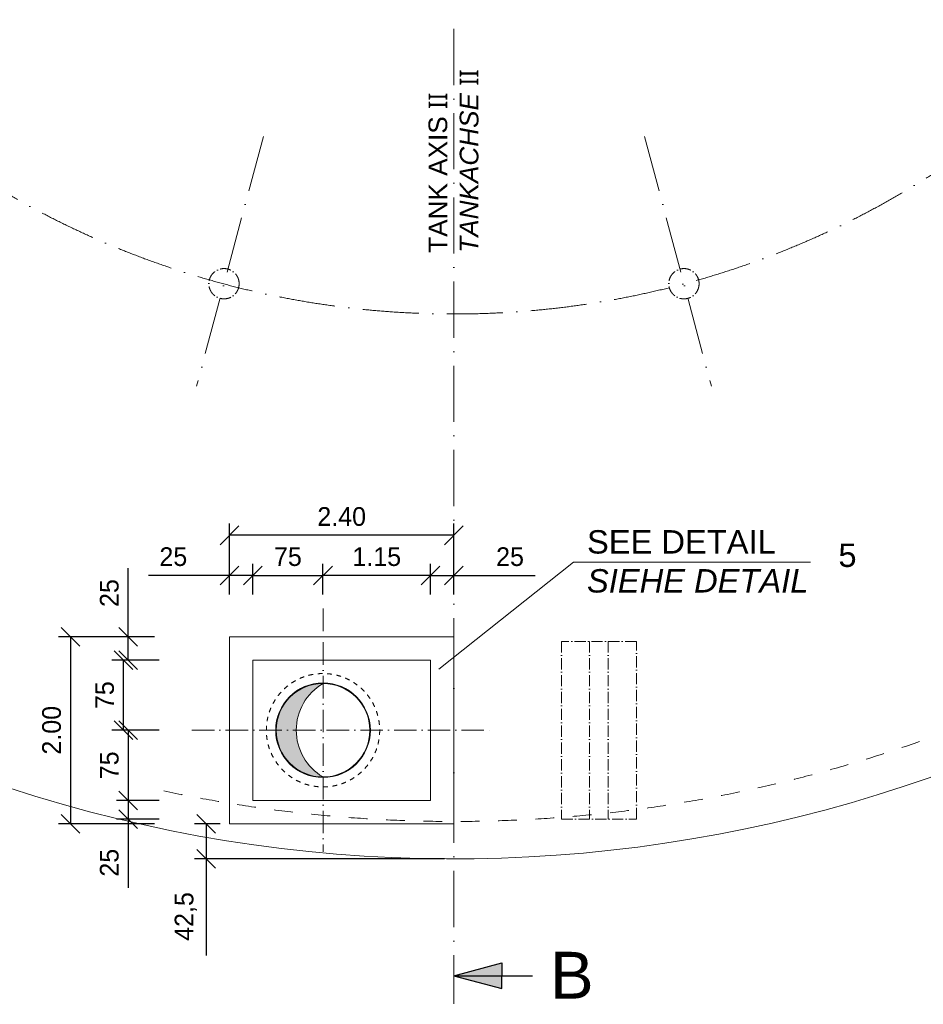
# Model space of a CAD drawing. Header units: millimetres. Extents: x -3395 to 5934498, y -177084 to 63013.
# Tile 30 of 121: x 185495 to 195157, y -100731 to -90204. Entities that reach past the tile are written whole.
import ezdxf

# ---------------------------------------------------------------- set-up
doc = ezdxf.new("R2010")
doc.units = ezdxf.units.MM
doc.linetypes.add('ACAD_ISO10W100', pattern=[18, 12, -3, 0, -3])
doc.linetypes.add('JIS_02_1.0', pattern=[2, 1, -1])
doc.layers.add('Bemaßung', color=7, linetype='Continuous', lineweight=9)
doc.layers.add('Beschriftung', color=7, linetype='Continuous', lineweight=9)
doc.styles.add('LBB3.5M1000', font='isocp.shx', dxfattribs={"height": 3.5})
doc.dimstyles.new('DIN', dxfattribs={"dimtxt": 2.5, "dimasz": 2.5, "dimexe": 1.25, "dimexo": 0.625, "dimtad": 1, "dimtih": 1, "dimdec": 4, "dimdsep": 46, "dimlunit": 6, "dimtxsty": 'Standard', "dimcen": 2.5, "dimadec": 0, "dimazin": 0, "dimtfac": 1, "dimtdec": 4, "dimtmove": 0, "dimatfit": 3, "dimfxl": 0, "dimtvp": 1, "dimtolj": 1, "dimtzin": 0, "dimarcsym": 0})

# ---------------------------------------------------------------- blocks, each defined once
blk = doc.blocks.new('*D204')
at = {"layer": 'Bemaßung', "color": 0, "lineweight": -2, "transparency": 16777216}
for p, q in [((190138, -83851), (178888, -89528)), ((176635, -90665), (177310, -90324))]:
    blk.add_line(p, q, dxfattribs=at)
at = {"layer": 'Bemaßung', "color": 0, "transparency": 16777216}
blk.add_solid([(176620, -90635), (176650, -90695), (176457, -90755)], dxfattribs=at)
at = {"layer": 'DEFPOINTS', "color": 0, "transparency": 16777216}
for p in [(190138, -83851), (176457, -90755)]:
    blk.add_point(p, dxfattribs=at)
at = {"layer": 'Bemaßung', "color": 0, "transparency": 16777216, "insert": (178099, -89926), "char_height": 200, "attachment_point": 5, "rotation": 26.7771}
blk.add_mtext('\\A1;R=15,32 m', dxfattribs=at)
blk = doc.blocks.new('_Oblique')
at = {"color": 0, "linetype": 'ByBlock', "lineweight": -2}
blk.add_line((-0.5, -0.5), (0.5, 0.5), dxfattribs=at)
blk = doc.blocks.new('*D205')
at = {"layer": 'Bemaßung', "color": 0, "lineweight": -2, "transparency": 16777216}
blk.add_arc((190138, -83851), 8647, 91.3252, 103.6748, dxfattribs=at)
at = {"layer": 'Bemaßung', "color": 0, "transparency": 16777216}
for points in [[(189938, -75173), (189939, -75239), (190138, -75204)], [(188102, -75481), (188086, -75416), (187900, -75498)]]:
    blk.add_solid(points, dxfattribs=at)
at = {"layer": 'DEFPOINTS', "color": 0, "transparency": 16777216}
for p in [(190138, -66976), (187386, -73578), (189385, -75237), (188101, -76247), (190138, -100726)]:
    blk.add_point(p, dxfattribs=at)
at = {"layer": 'Bemaßung', "color": 0, "transparency": 16777216, "insert": (188984, -75079), "char_height": 200, "attachment_point": 5, "rotation": 7.5}
blk.add_mtext('\\A1;15°', dxfattribs=at)
blk = doc.blocks.new('*D206')
at = {"layer": 'Bemaßung', "color": 0, "lineweight": -2, "transparency": 16777216}
blk.add_arc((190138, -83851), 8647, 76.3252, 88.6748, dxfattribs=at)
at = {"layer": 'Bemaßung', "color": 0, "transparency": 16777216}
for points in [[(190338, -75239), (190339, -75173), (190138, -75204)], [(192191, -75416), (192174, -75481), (192376, -75498)]]:
    blk.add_solid(points, dxfattribs=at)
at = {"layer": 'DEFPOINTS', "color": 0, "transparency": 16777216}
for p in [(190138, -66976), (192891, -73578), (191640, -75335), (192176, -76247), (190138, -100726)]:
    blk.add_point(p, dxfattribs=at)
at = {"layer": 'Bemaßung', "color": 0, "transparency": 16777216, "insert": (191293, -75079), "char_height": 200, "attachment_point": 5, "rotation": 352.5}
blk.add_mtext('\\A1;15°', dxfattribs=at)
blk = doc.blocks.new('*D208')
at = {"layer": 'Bemaßung', "color": 0, "lineweight": -2, "transparency": 16777216}
blk.add_arc((190138, -83851), 5376, 92.1318, 113.2682, dxfattribs=at)
at = {"layer": 'Bemaßung', "color": 0, "transparency": 16777216}
for points in [[(189938, -78446), (189939, -78512), (190138, -78475)], [(188029, -78943), (188001, -78882), (187833, -78995)]]:
    blk.add_solid(points, dxfattribs=at)
at = {"layer": 'DEFPOINTS', "color": 0, "transparency": 16777216}
for p in [(190138, -66976), (189347, -78534), (187751, -78824), (189125, -81716), (190138, -100726)]:
    blk.add_point(p, dxfattribs=at)
at = {"layer": 'Bemaßung', "color": 0, "transparency": 16777216, "insert": (188909, -78395), "char_height": 200, "attachment_point": 5, "rotation": 12.7}
blk.add_mtext('\\A1;25,4°', dxfattribs=at)
blk = doc.blocks.new('*D199')
at = {"layer": 'Bemaßung', "color": 0, "lineweight": -2, "transparency": 16777216}
blk.add_arc((190138, -83856), 5381, 66.7298, 87.8702, dxfattribs=at)
at = {"layer": 'Bemaßung', "color": 0, "transparency": 16777216}
for points in [[(190338, -78512), (190339, -78446), (190138, -78475)], [(192278, -78882), (192250, -78943), (192446, -78995)]]:
    blk.add_solid(points, dxfattribs=at)
at = {"layer": 'DEFPOINTS', "color": 0, "transparency": 16777216}
for p in [(190138, -66981), (191706, -78708), (192525, -78829), (191152, -81721), (190138, -100731)]:
    blk.add_point(p, dxfattribs=at)
at = {"layer": 'Bemaßung', "color": 0, "transparency": 16777216, "insert": (191369, -78395), "char_height": 200, "attachment_point": 5, "rotation": 347.3}
blk.add_mtext('\\A1;25,4°', dxfattribs=at)
blk = doc.blocks.new('*D209')
at = {"layer": 'Bemaßung', "color": 0, "lineweight": -2, "transparency": 16777216}
blk.add_arc((190138, -83851), 3340, 248.0316, 266.5684, dxfattribs=at)
at = {"layer": 'Bemaßung', "color": 0, "transparency": 16777216}
for points in [[(188876, -86979), (188902, -86918), (188706, -86868)], [(189940, -87151), (189938, -87218), (190138, -87191)]]:
    blk.add_solid(points, dxfattribs=at)
at = {"layer": 'DEFPOINTS', "color": 0, "transparency": 16777216}
for p in [(190138, -66976), (189125, -85986), (189166, -87046), (187751, -88878), (190138, -100726)]:
    blk.add_point(p, dxfattribs=at)
at = {"layer": 'Bemaßung', "color": 0, "transparency": 16777216, "insert": (189452, -86898), "char_height": 200, "attachment_point": 5, "rotation": 347.3}
blk.add_mtext('\\A1;25,4°', dxfattribs=at)
blk = doc.blocks.new('*D210')
at = {"layer": 'Bemaßung', "color": 0, "lineweight": -2, "transparency": 16777216}
blk.add_arc((190138, -83851), 3340, 273.4316, 291.9684, dxfattribs=at)
at = {"layer": 'Bemaßung', "color": 0, "transparency": 16777216}
for points in [[(191374, -86918), (191401, -86979), (191571, -86868)], [(190339, -87218), (190337, -87151), (190138, -87191)]]:
    blk.add_solid(points, dxfattribs=at)
at = {"layer": 'DEFPOINTS', "color": 0, "transparency": 16777216}
for p in [(190138, -66976), (191152, -85986), (190630, -87154), (192525, -88878), (190138, -100726)]:
    blk.add_point(p, dxfattribs=at)
at = {"layer": 'Bemaßung', "color": 0, "transparency": 16777216, "insert": (190825, -86898), "char_height": 200, "attachment_point": 5, "rotation": 12.7}
blk.add_mtext('\\A1;25,4°', dxfattribs=at)
blk = doc.blocks.new('*D261')
at = {"layer": 'Bemaßung', "color": 0, "lineweight": -2, "transparency": 16777216}
for p, q in [((189888, -96301), (189888, -96021)), ((190138, -96301), (190138, -96021)), ((189888, -96146), (190138, -96146)), ((190138, -96146), (191005, -96146))]:
    blk.add_line(p, q, dxfattribs=at)
at = {"layer": 'DEFPOINTS', "color": 0, "transparency": 16777216}
for p in [(189888, -96146), (189888, -96801), (190138, -96801)]:
    blk.add_point(p, dxfattribs=at)
at = {"layer": 'Bemaßung', "color": 0, "lineweight": -2, "transparency": 16777216, "xscale": 200, "yscale": 200, "zscale": 200, "rotation": 180}
blk.add_blockref('_Oblique', (189888, -96146), dxfattribs=at)
at = {"layer": 'Bemaßung', "color": 0, "lineweight": -2, "transparency": 16777216, "xscale": 200, "yscale": 200, "zscale": 200}
blk.add_blockref('_Oblique', (190138, -96146), dxfattribs=at)
at = {"layer": 'Bemaßung', "color": 0, "transparency": 16777216, "insert": (190738, -95946), "char_height": 200, "attachment_point": 5}
blk.add_mtext('\\A1;25', dxfattribs=at)
blk = doc.blocks.new('*D262')
at = {"layer": 'Bemaßung', "color": 0, "lineweight": -2, "transparency": 16777216}
for p, q in [((188738, -96351), (188738, -96021)), ((189888, -96351), (189888, -96021)), ((189888, -96146), (188738, -96146))]:
    blk.add_line(p, q, dxfattribs=at)
at = {"layer": 'DEFPOINTS', "color": 0, "transparency": 16777216}
for p in [(188738, -96146), (188738, -96851), (189888, -96851)]:
    blk.add_point(p, dxfattribs=at)
at = {"layer": 'Bemaßung', "color": 0, "lineweight": -2, "transparency": 16777216, "xscale": 200, "yscale": 200, "zscale": 200, "rotation": 180}
blk.add_blockref('_Oblique', (188738, -96146), dxfattribs=at)
at = {"layer": 'Bemaßung', "color": 0, "lineweight": -2, "transparency": 16777216, "xscale": 200, "yscale": 200, "zscale": 200}
blk.add_blockref('_Oblique', (189888, -96146), dxfattribs=at)
at = {"layer": 'Bemaßung', "color": 0, "transparency": 16777216, "insert": (189313, -95946), "char_height": 200, "attachment_point": 5}
blk.add_mtext('\\A1;1.15', dxfattribs=at)
blk = doc.blocks.new('*D263')
at = {"layer": 'Bemaßung', "color": 0, "lineweight": -2, "transparency": 16777216}
for p, q in [((187988, -96351), (187988, -96021)), ((188738, -96344), (188738, -96021)), ((187988, -96146), (188738, -96146))]:
    blk.add_line(p, q, dxfattribs=at)
at = {"layer": 'DEFPOINTS', "color": 0, "transparency": 16777216}
for p in [(188738, -96146), (188738, -96844), (187988, -96851)]:
    blk.add_point(p, dxfattribs=at)
at = {"layer": 'Bemaßung', "color": 0, "lineweight": -2, "transparency": 16777216, "xscale": 200, "yscale": 200, "zscale": 200, "rotation": 180}
blk.add_blockref('_Oblique', (187988, -96146), dxfattribs=at)
at = {"layer": 'Bemaßung', "color": 0, "lineweight": -2, "transparency": 16777216, "xscale": 200, "yscale": 200, "zscale": 200}
blk.add_blockref('_Oblique', (188738, -96146), dxfattribs=at)
at = {"layer": 'Bemaßung', "color": 0, "transparency": 16777216, "insert": (188363, -95946), "char_height": 200, "attachment_point": 5}
blk.add_mtext('\\A1;75', dxfattribs=at)
blk = doc.blocks.new('*D264')
at = {"layer": 'Bemaßung', "color": 0, "lineweight": -2, "transparency": 16777216}
for p, q in [((187738, -96301), (187738, -96021)), ((187988, -96351), (187988, -96021)), ((187738, -96146), (186872, -96146)), ((187988, -96146), (187738, -96146))]:
    blk.add_line(p, q, dxfattribs=at)
at = {"layer": 'DEFPOINTS', "color": 0, "transparency": 16777216}
for p in [(187988, -96146), (187738, -96801), (187988, -96851)]:
    blk.add_point(p, dxfattribs=at)
at = {"layer": 'Bemaßung', "color": 0, "lineweight": -2, "transparency": 16777216, "xscale": 200, "yscale": 200, "zscale": 200, "rotation": 180}
blk.add_blockref('_Oblique', (187738, -96146), dxfattribs=at)
at = {"layer": 'Bemaßung', "color": 0, "lineweight": -2, "transparency": 16777216, "xscale": 200, "yscale": 200, "zscale": 200}
blk.add_blockref('_Oblique', (187988, -96146), dxfattribs=at)
at = {"layer": 'Bemaßung', "color": 0, "transparency": 16777216, "insert": (187138, -95946), "char_height": 200, "attachment_point": 5}
blk.add_mtext('\\A1;25', dxfattribs=at)
blk = doc.blocks.new('*D265')
at = {"layer": 'Bemaßung', "color": 0, "lineweight": -2, "transparency": 16777216}
for p, q in [((186654, -96801), (186654, -96067)), ((186938, -96801), (186529, -96801)), ((186654, -97051), (186654, -96801)), ((186988, -97051), (186529, -97051))]:
    blk.add_line(p, q, dxfattribs=at)
at = {"layer": 'DEFPOINTS', "color": 0, "transparency": 16777216}
for p in [(187738, -96801), (186654, -97051), (187788, -97051)]:
    blk.add_point(p, dxfattribs=at)
at = {"layer": 'Bemaßung', "color": 0, "lineweight": -2, "transparency": 16777216, "xscale": 200, "yscale": 200, "zscale": 200}
for p, rotation in [((186654, -96801), 90), ((186654, -97051), 270)]:
    blk.add_blockref('_Oblique', p, dxfattribs=dict(at, rotation=rotation))
at = {"layer": 'Bemaßung', "color": 0, "transparency": 16777216, "insert": (186454, -96334), "char_height": 200, "attachment_point": 5, "rotation": 90}
blk.add_mtext('\\A1;25', dxfattribs=at)
blk = doc.blocks.new('*D266')
at = {"layer": 'Bemaßung', "color": 0, "lineweight": -2, "transparency": 16777216}
for p, q in [((186988, -97051), (186479, -97051)), ((186604, -97801), (186604, -97051)), ((186938, -97801), (186479, -97801))]:
    blk.add_line(p, q, dxfattribs=at)
at = {"layer": 'DEFPOINTS', "color": 0, "transparency": 16777216}
for p in [(186604, -97051), (187788, -97051), (187738, -97801)]:
    blk.add_point(p, dxfattribs=at)
at = {"layer": 'Bemaßung', "color": 0, "lineweight": -2, "transparency": 16777216, "xscale": 200, "yscale": 200, "zscale": 200}
for p, rotation in [((186604, -97051), 90), ((186604, -97801), 270)]:
    blk.add_blockref('_Oblique', p, dxfattribs=dict(at, rotation=rotation))
at = {"layer": 'Bemaßung', "color": 0, "transparency": 16777216, "insert": (186404, -97426), "char_height": 200, "attachment_point": 5, "rotation": 90}
blk.add_mtext('\\A1;75', dxfattribs=at)
blk = doc.blocks.new('*D267')
at = {"layer": 'Bemaßung', "color": 0, "lineweight": -2, "transparency": 16777216}
for p, q in [((186988, -98551), (186529, -98551)), ((186654, -98551), (186654, -98751)), ((186988, -98751), (186529, -98751)), ((186654, -98751), (186654, -99484))]:
    blk.add_line(p, q, dxfattribs=at)
at = {"layer": 'DEFPOINTS', "color": 0, "transparency": 16777216}
for p in [(186654, -98551), (187788, -98551), (187788, -98751)]:
    blk.add_point(p, dxfattribs=at)
at = {"layer": 'Bemaßung', "color": 0, "lineweight": -2, "transparency": 16777216, "xscale": 200, "yscale": 200, "zscale": 200}
for p, rotation in [((186654, -98551), 90), ((186654, -98751), 270)]:
    blk.add_blockref('_Oblique', p, dxfattribs=dict(at, rotation=rotation))
at = {"layer": 'Bemaßung', "color": 0, "transparency": 16777216, "insert": (186454, -99217), "char_height": 200, "attachment_point": 5, "rotation": 90}
blk.add_mtext('\\A1;25', dxfattribs=at)
blk = doc.blocks.new('*D268')
at = {"layer": 'Bemaßung', "color": 0, "lineweight": -2, "transparency": 16777216}
for p, q in [((186988, -97801), (186529, -97801)), ((186654, -97801), (186654, -98551)), ((186988, -98551), (186529, -98551))]:
    blk.add_line(p, q, dxfattribs=at)
at = {"layer": 'DEFPOINTS', "color": 0, "transparency": 16777216}
for p in [(187788, -97801), (186654, -98551), (187788, -98551)]:
    blk.add_point(p, dxfattribs=at)
at = {"layer": 'Bemaßung', "color": 0, "lineweight": -2, "transparency": 16777216, "xscale": 200, "yscale": 200, "zscale": 200}
for p, rotation in [((186654, -97801), 90), ((186654, -98551), 270)]:
    blk.add_blockref('_Oblique', p, dxfattribs=dict(at, rotation=rotation))
at = {"layer": 'Bemaßung', "color": 0, "transparency": 16777216, "insert": (186454, -98176), "char_height": 200, "attachment_point": 5, "rotation": 90}
blk.add_mtext('\\A1;75', dxfattribs=at)
blk = doc.blocks.new('*D269')
at = {"layer": 'Bemaßung', "color": 0, "lineweight": -2, "transparency": 16777216}
for p, q in [((186938, -96801), (185912, -96801)), ((186037, -96801), (186037, -98801)), ((186938, -98801), (185912, -98801))]:
    blk.add_line(p, q, dxfattribs=at)
at = {"layer": 'DEFPOINTS', "color": 0, "transparency": 16777216}
for p in [(187738, -96801), (186037, -98801), (187738, -98801)]:
    blk.add_point(p, dxfattribs=at)
at = {"layer": 'Bemaßung', "color": 0, "lineweight": -2, "transparency": 16777216, "xscale": 200, "yscale": 200, "zscale": 200}
for p, rotation in [((186037, -96801), 90), ((186037, -98801), 270)]:
    blk.add_blockref('_Oblique', p, dxfattribs=dict(at, rotation=rotation))
at = {"layer": 'Bemaßung', "color": 0, "transparency": 16777216, "insert": (185837, -97801), "char_height": 200, "attachment_point": 5, "rotation": 90}
blk.add_mtext('\\A1;2.00', dxfattribs=at)
blk = doc.blocks.new('*D270')
at = {"layer": 'Bemaßung', "color": 0, "lineweight": -2, "transparency": 16777216}
for p, q in [((187738, -96351), (187738, -95592)), ((190138, -96351), (190138, -95592)), ((190138, -95717), (187738, -95717))]:
    blk.add_line(p, q, dxfattribs=at)
at = {"layer": 'DEFPOINTS', "color": 0, "transparency": 16777216}
for p in [(187738, -95717), (187738, -96851), (190138, -96851)]:
    blk.add_point(p, dxfattribs=at)
at = {"layer": 'Bemaßung', "color": 0, "lineweight": -2, "transparency": 16777216, "xscale": 200, "yscale": 200, "zscale": 200, "rotation": 180}
blk.add_blockref('_Oblique', (187738, -95717), dxfattribs=at)
at = {"layer": 'Bemaßung', "color": 0, "lineweight": -2, "transparency": 16777216, "xscale": 200, "yscale": 200, "zscale": 200}
blk.add_blockref('_Oblique', (190138, -95717), dxfattribs=at)
at = {"layer": 'Bemaßung', "color": 0, "transparency": 16777216, "insert": (188938, -95517), "char_height": 200, "attachment_point": 5}
blk.add_mtext('\\A1;2.40', dxfattribs=at)
blk = doc.blocks.new('*D271')
at = {"layer": 'Bemaßung', "color": 0, "lineweight": -2, "transparency": 16777216}
for p, q in [((187638, -98801), (187363, -98801)), ((187488, -98801), (187488, -99176)), ((190038, -99176), (187363, -99176)), ((187488, -99176), (187488, -100209))]:
    blk.add_line(p, q, dxfattribs=at)
at = {"layer": 'DEFPOINTS', "color": 0, "transparency": 16777216}
for p in [(187738, -98801), (187488, -99176), (190138, -99176)]:
    blk.add_point(p, dxfattribs=at)
at = {"layer": 'Bemaßung', "color": 0, "lineweight": -2, "transparency": 16777216, "xscale": 200, "yscale": 200, "zscale": 200}
for p, rotation in [((187488, -98801), 90), ((187488, -99176), 270)]:
    blk.add_blockref('_Oblique', p, dxfattribs=dict(at, rotation=rotation))
at = {"layer": 'Bemaßung', "color": 0, "transparency": 16777216, "insert": (187271, -99792), "char_height": 200, "attachment_point": 5, "rotation": 90}
blk.add_mtext('\\A1;42,5', dxfattribs=at)

msp = doc.modelspace()

# ---------------------------------------------------------------- hatches: boundary and pattern name
for points in [[(190138.42775, -100425.79137), (190650.62023, -100288.5498), (190650.62023, -100425.79137)], [(190138.42775, -100425.79137), (190650.62023, -100425.79137), (190650.62023, -100563.03293)]]:
    msp.add_hatch(color=256).paths.add_polyline_path(points)
at = {"layer": 'Bemaßung'}
h = msp.add_hatch(color=256, dxfattribs=at)
h.dxf.hatch_style = 1
h.paths.add_polyline_path([(188738.42775, -97300.70747, 0.1316524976), (188488.42775, -97367.69477), (188551.38536, -97476.74055, -0.1120754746)])
h.paths.add_polyline_path([(188551.38536, -97476.74055), (188488.42775, -97367.69477, 0.2679491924), (188238.42775, -97800.70747, 0.1316524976), (188305.41505, -98050.70747), (188473.09289, -97953.89862, -0.2183019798)])
h.paths.add_polyline_path([(188473.09289, -97953.89862), (188305.41505, -98050.70747, 0.2679491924), (188738.42775, -98300.70747, -0.1953552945)])

# ---------------------------------------------------------------- linework, layer by layer
at = {"linetype": 'ACAD_ISO10W100', "lineweight": 18, "ltscale": 50}
for p, q in [((190138.42775, -90303.73108), (190138.42775, -100725.79137)), ((188101.08096, -91454.27309), (187385.86702, -94123.48787)), ((192175.77454, -91454.27309), (192890.98848, -94123.48787))]:
    msp.add_line(p, q, dxfattribs=at)
at = {"linetype": 'ACAD_ISO10W100', "lineweight": 18, "ltscale": 20}
for p, q in [((188738.42775, -96500.70747), (188738.42775, -99100.70747)), ((187336.94965, -97800.70747), (190539.90585, -97800.70747))]:
    msp.add_line(p, q, dxfattribs=at)
at = {"linetype": 'ACAD_ISO10W100', "lineweight": 5, "ltscale": 10}
for p, q in [((191588.42775, -96850.70747), (191588.42775, -98750.70747)), ((191788.42775, -96850.70747), (191788.42775, -98750.70747))]:
    msp.add_line(p, q, dxfattribs=at)
for p, q in [((190138.42775, -100425.79137), (190650.62023, -100288.5498)), ((190650.62023, -100288.5498), (190650.62023, -100425.79137)), ((190138.42775, -100425.79137), (190978.34172, -100425.79137)), ((190138.42775, -100425.79137), (190650.62023, -100563.03293)), ((190650.62023, -100563.03293), (190650.62023, -100425.79137))]:
    msp.add_line(p, q)
at = {"lineweight": 18, "ltscale": 10}
for points in [[(187738.42775, -98800.70747), (190138.42775, -98800.70747), (190138.42775, -96800.70747), (187738.42775, -96800.70747)], [(187988.42775, -98550.70747), (189888.42775, -98550.70747), (189888.42775, -97050.70747), (187988.42775, -97050.70747)]]:
    msp.add_lwpolyline(points, close=True, dxfattribs=at)
at = {"linetype": 'ACAD_ISO10W100', "lineweight": 5, "ltscale": 10}
msp.add_lwpolyline([(191288.42775, -98750.70747), (192088.42775, -98750.70747), (192088.42775, -96850.70747), (191288.42775, -96850.70747)], close=True, dxfattribs=at)
at = {"linetype": 'ACAD_ISO10W100', "lineweight": 18, "ltscale": 50}
msp.add_circle((190138.42775, -83850.79137), 9500, dxfattribs=at)
at = {"linetype": 'ACAD_ISO10W100', "lineweight": 18, "ltscale": 10}
for centre in [(187679.64682, -93027.08672), (192597.20868, -93027.08672)]:
    msp.add_circle(centre, 161.95, dxfattribs=at)
at = {"linetype": 'JIS_02_1.0', "lineweight": 18, "ltscale": 50}
msp.add_circle((188738.42775, -97800.70747), 606, dxfattribs=at)
at = {"lineweight": 9, "ltscale": 10}
for radius in [506, 500]:
    msp.add_circle((188738.42775, -97800.70747), radius, dxfattribs=at)
at = {"lineweight": 18, "ltscale": 10}
msp.add_arc((190138.42775, -83850.79137), 15325, 180, 321.451728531, dxfattribs=at)
at = {"linetype": 'JIS_02_1.0', "lineweight": 18, "ltscale": 200}
msp.add_arc((190138.42775, -83850.79137), 14925, 257.998832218, 321.220843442, dxfattribs=at)
at = {"lineweight": 9, "ltscale": 10}
msp.add_arc((189032.64067, -97800.70747), 580.13898, 120.473655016, 239.526344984, dxfattribs=at)
at = {"layer": 'Beschriftung'}
for p, q in [((191417.2432, -96003.52798), (189976.36182, -97146.24328)), ((193951.08815, -96003.52798), (191417.2432, -96003.52798))]:
    msp.add_line(p, q, dxfattribs=at)

# ---------------------------------------------------------------- texts
at = {"layer": 'Beschriftung', "insert": (189866.35854, -92696.33548), "char_height": 200, "width": 2093.5869304, "attachment_point": 1, "rotation": 90, "style": 'LBB3.5M1000'}
msp.add_mtext('{\\fArial|b0|i0|c0|p34;\\C256;TANK AXIS \\fSegoe UI|b0|i0|c0|p34;II\\fArial|b0|i0|c0|p34;\\P\\fArial|b0|i1|c0|p34;TANKACHSE \\fSegoe UI|b0|i0|c0|p34;II}', dxfattribs=at)
at = {"layer": 'Beschriftung', "attachment_point": 1, "style": 'LBB3.5M1000'}
for s, insert, char_height, width in [('{\\fArial|b0|i0|c0|p34;SEE DETAIL\\P\\fArial|b0|i1|c0|p34;SIEHE DETAIL}', (191560.73924, -95661.82382), 250, 3443.0793233), ('{\\fArial|b0|i0|c0|p34;5}', (194248.76876, -95804.94081), 250, 288.9441573), ('{\\fArial|b0|i0|c0|p34;B}', (191166.11984, -100169.89446), 500, 335.8461916)]:
    msp.add_mtext(s, dxfattribs=dict(at, insert=insert, char_height=char_height, width=width))

# ---------------------------------------------------------------- dimensions: what is measured, and where the dimension line sits
at = {"layer": 'Bemaßung'}
for base, line1, line2, override, picture, middle in [((189384.77954, -75236.55286), ((188101.08096, -76247.30964), (187385.86702, -73578.09486)), ((190138.42775, -66975.79137), (190138.42775, -100725.79137)), {"dimscale": 100, "dimtxt": 2, "dimasz": 2, "dimexo": 2, "dimgap": 1, "dimtih": 0, "dimsah": 1, "dimtmove": 2}, '*D205', (188983.6438, -75079.3364)), ((189346.95071, -78533.73635), ((189124.6742, -81715.83136), (187751.37028, -78823.66)), ((190138.42775, -66975.79137), (190138.42775, -100725.79137)), {"dimscale": 100, "dimtxt": 2, "dimasz": 2, "dimexo": 2, "dimgap": 1, "dimtih": 0, "dimsah": 1, "dimadec": 1, "dimazin": 0, "dimtol": 0, "dimlim": 0, "dimtm": 1e-09, "dimtmove": 2}, '*D208', (188908.98026, -78395.30262)), ((189165.66989, -87045.83053), ((189124.6742, -85985.75137), (187751.37028, -88877.92273)), ((190138.42775, -100725.79137), (190138.42775, -66975.79137)), {"dimscale": 100, "dimtxt": 2, "dimasz": 2, "dimexo": 2, "dimgap": 1, "dimtih": 0, "dimsah": 1, "dimadec": 1, "dimazin": 0, "dimtol": 0, "dimlim": 0, "dimtm": 1e-09, "dimtmove": 2}, '*D209', (189451.80988, -86897.55512)), ((191639.98846, -75335.0174), ((190138.42775, -66975.79137), (190138.42775, -100725.79137)), ((192175.77454, -76247.30964), (192890.98848, -73578.09486)), {"dimscale": 100, "dimtxt": 2, "dimasz": 2, "dimexo": 2, "dimgap": 1, "dimtih": 0, "dimsah": 1, "dimtmove": 2}, '*D206', (191293.2117, -75079.3364)), ((190630.16579, -87154.23303), ((191152.1813, -85985.75137), (192525.48522, -88877.92273)), ((190138.42775, -100725.79137), (190138.42775, -66975.79137)), {"dimscale": 100, "dimtxt": 2, "dimasz": 2, "dimexo": 2, "dimgap": 1, "dimtih": 0, "dimsah": 1, "dimadec": 1, "dimazin": 0, "dimtol": 0, "dimlim": 0, "dimtm": 1e-09, "dimtmove": 2}, '*D210', (190825.04562, -86897.55512)), ((191705.62444, -78708.43802), ((191152.1813, -81720.96128), (192525.48522, -78828.78993)), ((190138.42775, -66980.92129), (190138.42775, -100730.92129)), {"dimscale": 100, "dimtxt": 2, "dimasz": 2, "dimexo": 2, "dimgap": 1, "dimtih": 0, "dimsah": 1, "dimadec": 1, "dimazin": 0, "dimtol": 0, "dimlim": 0, "dimtm": 1e-09, "dimtmove": 2}, '*D199', (191369.00303, -78395.42813))]:
    dim = msp.add_angular_dim_2l(base=base, line1=line1, line2=line2, dimstyle='DIN', override=override, dxfattribs=at)
    dim.commit()
    dim.dimension.update_dxf_attribs({"geometry": picture, "text_midpoint": middle})
dim = msp.add_radius_dim(center=(190138.42775, -83850.79137), mpoint=(176456.79397, -90755.03079), text='R=15,32 m', dimstyle='DIN', override={"dimscale": 100, "dimtxt": 2, "dimasz": 2, "dimexo": 2, "dimgap": 1, "dimtih": 0, "dimblk1": 'Oblique', "dimsah": 1, "dimtmove": 2}, dxfattribs=at)
dim.commit()
dim.dimension.update_dxf_attribs({"geometry": '*D204', "text_midpoint": (178098.98169, -89926.32441), "dimtype": 164})
for base, p1, p2, text, picture, middle in [((187738.42775, -95717.24502), (190138.42775, -96850.70747), (187738.42775, -96850.70747), '2.40', '*D270', (188938.42775, -95517.24502)), ((188738.42775, -96146.44838), (187988.42775, -96850.70747), (188738.42775, -96844.45747), '75', '*D263', (188363.42775, -95946.44838)), ((188738.42775, -96146.44838), (189888.42775, -96850.70747), (188738.42775, -96850.70747), '1.15', '*D262', (189313.42775, -95946.44838))]:
    dim = msp.add_linear_dim(base=base, p1=p1, p2=p2, text=text, dimstyle='DIN', override={"dimscale": 100, "dimtxt": 2, "dimasz": 2, "dimexo": 5, "dimgap": 1, "dimtih": 0, "dimblk1": 'Oblique', "dimblk2": 'Oblique', "dimsah": 1}, dxfattribs=at)
    dim.commit()
    dim.dimension.update_dxf_attribs({"geometry": picture, "text_midpoint": middle})
for base, p1, p2, angle, override, picture, middle in [((187988.42775, -96146.44838), (187738.42775, -96800.70747), (187988.42775, -96850.70747), 180, {"dimscale": 100, "dimtxt": 2, "dimasz": 2, "dimexo": 5, "dimgap": 1, "dimtih": 0, "dimblk1": 'Oblique', "dimblk2": 'Oblique', "dimsah": 1}, '*D264', (187138.42775, -96146.44838)), ((186653.96445, -97050.70747), (187738.42775, -96800.70747), (187788.42775, -97050.70747), 90, {"dimscale": 100, "dimtxt": 2, "dimasz": 2, "dimexo": 8, "dimgap": 1, "dimtih": 0, "dimblk1": 'Oblique', "dimblk2": 'Oblique', "dimsah": 1}, '*D265', (186653.96445, -96334.04081)), ((186653.96445, -98550.70747), (187788.42775, -98750.70747), (187788.42775, -98550.70747), 270, {"dimscale": 100, "dimtxt": 2, "dimasz": 2, "dimexo": 8, "dimgap": 1, "dimtih": 0, "dimblk1": 'Oblique', "dimblk2": 'Oblique', "dimsah": 1}, '*D267', (186653.96445, -99217.37414))]:
    dim = msp.add_linear_dim(base=base, p1=p1, p2=p2, angle=angle, text='25', dimstyle='DIN', override=override, dxfattribs=at)
    dim.commit()
    dim.dimension.update_dxf_attribs({"geometry": picture, "text_midpoint": middle, "dimtype": 160})
dim = msp.add_linear_dim(base=(189888.42775, -96146.44838), p1=(190138.42775, -96800.70747), p2=(189888.42775, -96800.70747), text='25', dimstyle='DIN', override={"dimscale": 100, "dimtxt": 2, "dimasz": 2, "dimexo": 5, "dimgap": 1, "dimtih": 0, "dimblk1": 'Oblique', "dimblk2": 'Oblique', "dimsah": 1}, dxfattribs=at)
dim.commit()
dim.dimension.update_dxf_attribs({"geometry": '*D261', "text_midpoint": (190738.42775, -96146.44838), "dimtype": 160})
for base, p1, p2, angle, text, override, picture, middle in [((186037.21602, -98800.70747), (187738.42775, -96800.70747), (187738.42775, -98800.70747), 90, '2.00', {"dimscale": 100, "dimtxt": 2, "dimasz": 2, "dimexo": 8, "dimgap": 1, "dimtih": 0, "dimblk1": 'Oblique', "dimblk2": 'Oblique', "dimsah": 1}, '*D269', (185837.21602, -97800.70747)), ((186603.96445, -97050.70747), (187738.42775, -97800.70747), (187788.42775, -97050.70747), 90, '75', {"dimscale": 100, "dimtxt": 2, "dimasz": 2, "dimexo": 8, "dimgap": 1, "dimtih": 0, "dimblk1": 'Oblique', "dimblk2": 'Oblique', "dimsah": 1}, '*D266', (186403.96445, -97425.70747)), ((186653.96445, -98550.70747), (187788.42775, -97800.70747), (187788.42775, -98550.70747), 270, '75', {"dimscale": 100, "dimtxt": 2, "dimasz": 2, "dimexo": 8, "dimgap": 1, "dimtih": 0, "dimblk1": 'Oblique', "dimblk2": 'Oblique', "dimsah": 1}, '*D268', (186453.96445, -98175.70747)), ((187488.08293, -99175.79137), (187738.42775, -98800.70747), (190138.42775, -99175.79137), 90, '42,5', {"dimscale": 100, "dimtxt": 2, "dimasz": 2, "dimexo": 1, "dimgap": 1, "dimtih": 0, "dimblk1": 'Oblique', "dimblk2": 'Oblique', "dimsah": 1}, '*D271', (187271.41626, -99792.45803))]:
    dim = msp.add_linear_dim(base=base, p1=p1, p2=p2, angle=angle, text=text, dimstyle='DIN', override=override, dxfattribs=at)
    dim.commit()
    dim.dimension.update_dxf_attribs({"geometry": picture, "text_midpoint": middle})

doc.saveas('drawing.dxf')
